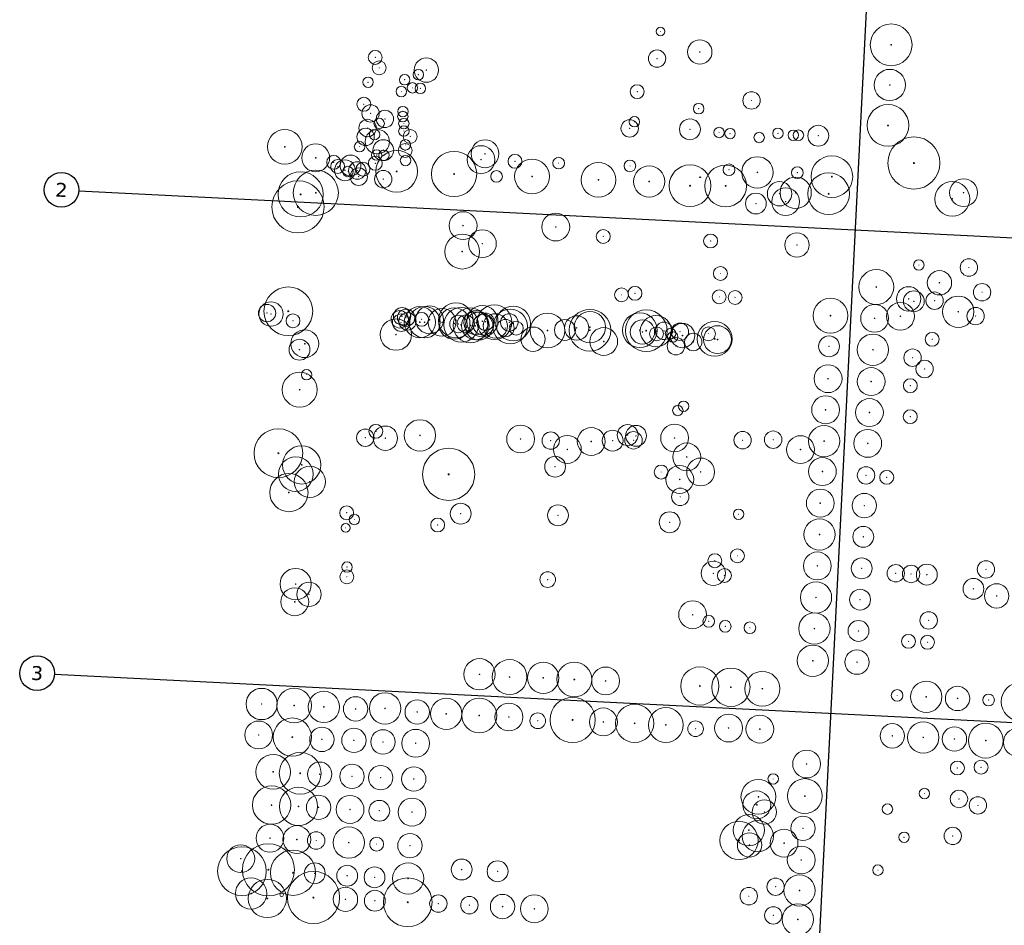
# Model space of a CAD drawing. Header units: millimetres. Extents: x 32690613 to 32694387, y 5343747 to 5344591.
# Tile 2 of 8: x 32692187 to 32692471, y 5344020 to 5344280. Entities that reach past the tile are written whole.
import ezdxf

# ---------------------------------------------------------------- set-up
doc = ezdxf.new("R2010")
doc.units = ezdxf.units.MM
doc.layers.get('DEFPOINTS').update_dxf_attribs({"true_color": 0xff7f7f})
doc.layers.add('Baum-Bestand', color=7, linetype='Continuous', lineweight=20, true_color=0x4c9900)
doc.styles.add('Verdana', font='verdana.ttf')

# ---------------------------------------------------------------- blocks, each defined once
blk = doc.blocks.new('Einzelbaum geschützt')
at = {"layer": 'Baum-Bestand'}
for radius in [0.5, 0.01]:
    blk.add_circle((0, 0), radius, dxfattribs=at)
blk = doc.blocks.new('Baum - ungeschützt')
at = {"layer": 'Baum-Bestand'}
for radius in [0.5, 0.01]:
    blk.add_circle((0, 0), radius, dxfattribs=at)
blk = doc.blocks.new('A$C78070446')
for p, q in [((4469733.77, 5343068.96), (4469667.48, 5342330.09)), ((4469482.47, 5342769.75), (4470232.05, 5342702.5)), ((4469470.04, 5342631.21), (4470219.62, 5342563.96))]:
    blk.add_line(p, q)
for centre in [(4469477.49, 5342770.2), (4469465.06, 5342631.65)]:
    blk.add_circle(centre, 5)
at = {"char_height": 4, "attachment_point": 5, "rotation": 354.86, "line_spacing_factor": 0.252012, "style": 'Verdana'}
for s, insert in [('2', (4469477.49, 5342770.2)), ('3', (4469465.06, 5342631.65))]:
    blk.add_mtext(s, dxfattribs=dict(at, insert=insert))

msp = doc.modelspace()

# ---------------------------------------------------------------- linework, layer by layer
at = {"layer": 'Baum-Bestand', "lineweight": 25}
msp.add_circle((32692383.06, 5344235.13), 0.105, dxfattribs=at)

# ---------------------------------------------------------------- block references
at = {"layer": 'Baum-Bestand'}
for name, p, xscale, yscale, zscale, rotation in [('Baum - ungeschützt', (32692371.66, 5344277.06), 2.5, 2.5, 2.5, 2.2374851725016), ('Einzelbaum geschützt', (32692438, 5344273.21), 12, 12, 12, 87.15858123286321), ('Baum - ungeschützt', (32692382.96, 5344271.16), 6.999999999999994, 6.999999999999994, 6.999999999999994, 2.237485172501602), ('Baum - ungeschützt', (32692289.61, 5344269.59), 3.999999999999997, 3.999999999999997, 3.999999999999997, 2.237485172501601), ('Baum - ungeschützt', (32692304.32, 5344265.94), 6.999999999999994, 6.999999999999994, 6.999999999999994, 2.237485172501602), ('Baum - ungeschützt', (32692370.66, 5344269.26), 5, 5, 5, 2.2374851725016), ('Baum - ungeschützt', (32692290.75, 5344266.58), 3.999999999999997, 3.999999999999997, 3.999999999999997, 2.237485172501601), ('Einzelbaum geschützt', (32692437.6, 5344261.66), 9.000000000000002, 9.000000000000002, 9.000000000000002, 87.15858123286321), ('Baum - ungeschützt', (32692287.54, 5344262.44), 3, 3, 3, 2.2374851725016), ('Baum - ungeschützt', (32692298.07, 5344263.18), 3, 3, 3, 2.2374851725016), ('Baum - ungeschützt', (32692302.01, 5344264.63), 3, 3, 3, 2.2374851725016), ('Baum - ungeschützt', (32692297.11, 5344259.78), 3, 3, 3, 2.2374851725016), ('Baum - ungeschützt', (32692300.29, 5344260.84), 3, 3, 3, 2.2374851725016), ('Baum - ungeschützt', (32692302.58, 5344260.67), 3, 3, 3, 2.2374851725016), ('Baum - ungeschützt', (32692364.96, 5344259.75), 3.999999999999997, 3.999999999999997, 3.999999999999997, 2.237485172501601), ('Baum - ungeschützt', (32692286.31, 5344256.12), 3.999999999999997, 3.999999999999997, 3.999999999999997, 2.237485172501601), ('Baum - ungeschützt', (32692397.83, 5344257.21), 5, 5, 5, 2.2374851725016), ('Baum - ungeschützt', (32692288.26, 5344253.5), 5, 5, 5, 2.2374851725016), ('Baum - ungeschützt', (32692297.56, 5344254.02), 3, 3, 3, 2.2374851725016), ('Baum - ungeschützt', (32692382.63, 5344254.85), 3, 3, 3, 2.2374851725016), ('Einzelbaum geschützt', (32692437.09, 5344250.04), 12, 12, 12, 87.15858123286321), ('Baum - ungeschützt', (32692292.38, 5344251.91), 5, 5, 5, 2.2374851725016), ('Baum - ungeschützt', (32692297.54, 5344252.59), 3, 3, 3, 2.2374851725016), ('Baum - ungeschützt', (32692364.14, 5344251.09), 3, 3, 3, 2.2374851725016), ('Baum - ungeschützt', (32692287.39, 5344249.29), 5, 5, 5, 2.2374851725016), ('Baum - ungeschützt', (32692290.73, 5344250.6), 3, 3, 3, 2.2374851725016), ('Baum - ungeschützt', (32692297.83, 5344250.57), 3, 3, 3, 2.2374851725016), ('Baum - ungeschützt', (32692297.84, 5344248.41), 3, 3, 3, 2.2374851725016), ('Baum - ungeschützt', (32692362.79, 5344249.17), 5, 5, 5, 2.2374851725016), ('Baum - ungeschützt', (32692380.11, 5344248.92), 5.999999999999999, 5.999999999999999, 5.999999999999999, 2.2374851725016), ('Baum - ungeschützt', (32692388.49, 5344248.01), 3, 3, 3, 2.2374851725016), ('Baum - ungeschützt', (32692417.02, 5344247.08), 5.999999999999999, 5.999999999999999, 5.999999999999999, 2.2374851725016), ('Baum - ungeschützt', (32692263.59, 5344243.9), 10, 10, 10, 2.2374851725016), ('Baum - ungeschützt', (32692286.84, 5344246.73), 5, 5, 5, 2.2374851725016), ('Baum - ungeschützt', (32692290.22, 5344245.35), 6.999999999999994, 6.999999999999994, 6.999999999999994, 2.237485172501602), ('Baum - ungeschützt', (32692289.41, 5344247.39), 3, 3, 3, 2.2374851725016), ('Baum - ungeschützt', (32692299.66, 5344246.88), 3.999999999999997, 3.999999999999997, 3.999999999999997, 2.237485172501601), ('Baum - ungeschützt', (32692391.67, 5344247.68), 3, 3, 3, 2.2374851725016), ('Baum - ungeschützt', (32692400.03, 5344246.57), 3, 3, 3, 2.2374851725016), ('Baum - ungeschützt', (32692405.42, 5344247.76), 3, 3, 3, 2.2374851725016), ('Baum - ungeschützt', (32692409.83, 5344247.2), 3, 3, 3, 2.2374851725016), ('Baum - ungeschützt', (32692411.33, 5344247.23), 3, 3, 3, 2.2374851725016), ('Baum - ungeschützt', (32692444.53, 5344239.23), 15, 15, 15, 2.2374851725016), ('Baum - ungeschützt', (32692272.49, 5344240.73), 7.999999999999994, 7.999999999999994, 7.999999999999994, 2.237485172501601), ('Baum - ungeschützt', (32692285.09, 5344243.92), 3, 3, 3, 2.2374851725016), ('Baum - ungeschützt', (32692291.92, 5344242.92), 5.999999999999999, 5.999999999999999, 5.999999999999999, 2.2374851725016), ('Baum - ungeschützt', (32692298.21, 5344242.82), 3.999999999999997, 3.999999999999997, 3.999999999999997, 2.237485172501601), ('Baum - ungeschützt', (32692298.26, 5344244.46), 3, 3, 3, 2.2374851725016), ('Einzelbaum geschützt', (32692320.02, 5344240.22), 7.999999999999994, 7.999999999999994, 7.999999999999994, 87.15858123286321), ('Einzelbaum geschützt', (32692321.18, 5344241.89), 7.999999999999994, 7.999999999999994, 7.999999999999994, 87.15858123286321), ('Baum - ungeschützt', (32692277.67, 5344239.44), 3.999999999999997, 3.999999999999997, 3.999999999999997, 2.237485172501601), ('Baum - ungeschützt', (32692282.5, 5344238.53), 5.999999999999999, 5.999999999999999, 5.999999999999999, 2.2374851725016), ('Baum - ungeschützt', (32692289.64, 5344239.15), 3.999999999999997, 3.999999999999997, 3.999999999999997, 2.237485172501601), ('Baum - ungeschützt', (32692290.01, 5344241.52), 3, 3, 3, 2.2374851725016), ('Baum - ungeschützt', (32692295.77, 5344236.83), 12, 12, 12, 2.2374851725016), ('Baum - ungeschützt', (32692292.1, 5344241.46), 3, 3, 3, 2.2374851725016), ('Baum - ungeschützt', (32692298.32, 5344239.94), 3, 3, 3, 2.2374851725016), ('Baum - ungeschützt', (32692312.28, 5344236.08), 13, 13, 13, 2.237485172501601), ('Baum - ungeschützt', (32692329.8, 5344239.72), 3.999999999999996, 3.999999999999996, 3.999999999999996, 2.237485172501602), ('Einzelbaum geschützt', (32692342.37, 5344239.2), 3.358529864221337, 3.358529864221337, 3.358529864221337, 87.15858123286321), ('Einzelbaum geschützt', (32692399.52, 5344236.54), 9.000000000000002, 9.000000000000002, 9.000000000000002, 87.15858123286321), ('Baum - ungeschützt', (32692420.94, 5344235.31), 12, 12, 12, 2.2374851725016), ('Baum - ungeschützt', (32692278.8, 5344238.24), 3.999999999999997, 3.999999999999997, 3.999999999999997, 2.237485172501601), ('Baum - ungeschützt', (32692280.9, 5344237.14), 5.999999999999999, 5.999999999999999, 5.999999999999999, 2.2374851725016), ('Baum - ungeschützt', (32692281.76, 5344236.79), 3, 3, 3, 2.2374851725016), ('Baum - ungeschützt', (32692284.45, 5344237.08), 5, 5, 5, 2.2374851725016), ('Baum - ungeschützt', (32692286.08, 5344237.47), 3.999999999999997, 3.999999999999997, 3.999999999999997, 2.237485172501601), ('Einzelbaum geschützt', (32692334.7, 5344235.36), 10, 10, 10, 87.15858123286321), ('Einzelbaum geschützt', (32692353.81, 5344234.39), 10, 10, 10, 87.15858123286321), ('Einzelbaum geschützt', (32692362.85, 5344238.41), 3.358529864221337, 3.358529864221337, 3.358529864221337, 87.15858123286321), ('Einzelbaum geschützt', (32692368.39, 5344233.92), 9.000000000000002, 9.000000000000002, 9.000000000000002, 87.15858123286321), ('Einzelbaum geschützt', (32692380.15, 5344232.7), 12, 12, 12, 87.15858123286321), ('Baum - ungeschützt', (32692390.39, 5344232.65), 12, 12, 12, 2.2374851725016), ('Einzelbaum geschützt', (32692391.36, 5344237.29), 3.358529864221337, 3.358529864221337, 3.358529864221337, 87.15858123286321), ('Einzelbaum geschützt', (32692411.01, 5344236.45), 3.358529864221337, 3.358529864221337, 3.358529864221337, 87.15858123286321), ('Einzelbaum geschützt', (32692268.14, 5344230.22), 13, 13, 13, 87.15858123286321), ('Einzelbaum geschützt', (32692272.52, 5344230.67), 13, 13, 13, 87.15858123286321), ('Baum - ungeschützt', (32692284.85, 5344235.31), 5, 5, 5, 2.2374851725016), ('Baum - ungeschützt', (32692291.91, 5344234.59), 5, 5, 5, 2.2374851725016), ('Einzelbaum geschützt', (32692324.49, 5344235.37), 3.358529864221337, 3.358529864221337, 3.358529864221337, 87.15858123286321), ('Einzelbaum geschützt', (32692410.53, 5344230.69), 9.000000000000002, 9.000000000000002, 9.000000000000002, 87.15858123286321), ('Baum - ungeschützt', (32692420.02, 5344230.4), 12, 12, 12, 2.2374851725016), ('Einzelbaum geschützt', (32692267.39, 5344226.63), 15, 15, 15, 87.15858123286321), ('Baum - ungeschützt', (32692405.89, 5344230.4), 6.999999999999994, 6.999999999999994, 6.999999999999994, 2.237485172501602), ('Einzelbaum geschützt', (32692455.58, 5344228.92), 10, 10, 10, 87.15858123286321), ('Einzelbaum geschützt', (32692458.81, 5344230.72), 7.999999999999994, 7.999999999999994, 7.999999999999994, 87.15858123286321), ('Baum - ungeschützt', (32692399.09, 5344227.58), 5.999999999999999, 5.999999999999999, 5.999999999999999, 2.2374851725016), ('Baum - ungeschützt', (32692407.64, 5344228.12), 7.999999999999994, 7.999999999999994, 7.999999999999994, 2.237485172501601), ('Baum - ungeschützt', (32692314.88, 5344221.25), 7.999999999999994, 7.999999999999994, 7.999999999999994, 2.237485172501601), ('Baum - ungeschützt', (32692341.53, 5344220.83), 7.999999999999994, 7.999999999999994, 7.999999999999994, 2.237485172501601), ('Baum - ungeschützt', (32692314.63, 5344213.77), 10, 10, 10, 2.2374851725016), ('Baum - ungeschützt', (32692320.42, 5344216.06), 7.999999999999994, 7.999999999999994, 7.999999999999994, 2.237485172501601), ('Baum - ungeschützt', (32692355.19, 5344218.13), 3.999999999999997, 3.999999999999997, 3.999999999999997, 2.237485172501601), ('Baum - ungeschützt', (32692386.06, 5344216.83), 3.999999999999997, 3.999999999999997, 3.999999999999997, 2.237485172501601), ('Baum - ungeschützt', (32692410.89, 5344215.68), 6.999999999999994, 6.999999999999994, 6.999999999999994, 2.237485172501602), ('Baum - ungeschützt', (32692445.96, 5344209.92), 3, 3, 3, 2.2374851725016), ('Einzelbaum geschützt', (32692460.34, 5344209.2), 5, 5, 5, 87.15858123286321), ('Baum - ungeschützt', (32692388.88, 5344207.48, 546.17), 3.999999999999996, 3.999999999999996, 3.999999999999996, 2.237485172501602), ('Einzelbaum geschützt', (32692433.72, 5344203.6), 10, 10, 10, 87.15858123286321), ('Baum - ungeschützt', (32692451.89, 5344204.8), 6.999999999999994, 6.999999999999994, 6.999999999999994, 2.237485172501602), ('Baum - ungeschützt', (32692464.16, 5344202.1), 5, 5, 5, 2.2374851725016), ('Baum - ungeschützt', (32692264.61, 5344196.62), 13.99999999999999, 13.99999999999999, 13.99999999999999, 2.237485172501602), ('Baum - ungeschützt', (32692360.46, 5344201.34, 546.28), 3.999999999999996, 3.999999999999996, 3.999999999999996, 2.237485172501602), ('Baum - ungeschützt', (32692364.32, 5344201.78, 546.23), 3.999999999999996, 3.999999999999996, 3.999999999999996, 2.237485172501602), ('Baum - ungeschützt', (32692388.55, 5344200.77, 546.24), 3.999999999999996, 3.999999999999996, 3.999999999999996, 2.237485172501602), ('Baum - ungeschützt', (32692393.1, 5344200.59, 546.21), 3.999999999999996, 3.999999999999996, 3.999999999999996, 2.237485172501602), ('Einzelbaum geschützt', (32692443.01, 5344200.19), 7.000000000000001, 7.000000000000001, 7.000000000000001, 87.15858123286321), ('Einzelbaum geschützt', (32692444.52, 5344199.5), 6, 6, 6, 87.15858123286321), ('Baum - ungeschützt', (32692450.48, 5344199.66), 5, 5, 5, 2.2374851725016), ('Einzelbaum geschützt', (32692457.29, 5344196.5), 9.000000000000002, 9.000000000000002, 9.000000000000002, 87.15858123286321), ('Baum - ungeschützt', (32692258.49, 5344196.09), 5, 5, 5, 2.2374851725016), ('Baum - ungeschützt', (32692259.63, 5344195.82), 6.999999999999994, 6.999999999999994, 6.999999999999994, 2.237485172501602), ('Baum - ungeschützt', (32692312.81, 5344194.02), 10, 10, 10, 2.2374851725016), ('Baum - ungeschützt', (32692320.41, 5344193.76), 9, 9, 9, 2.237485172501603), ('Baum - ungeschützt', (32692323.88, 5344193.46), 10, 10, 10, 2.2374851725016), ('Einzelbaum geschützt', (32692420.53, 5344195.36), 10, 10, 10, 87.15858123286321), ('Einzelbaum geschützt', (32692433.23, 5344194.59), 7.999999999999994, 7.999999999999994, 7.999999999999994, 87.15858123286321), ('Einzelbaum geschützt', (32692440.67, 5344195.19), 7.999999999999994, 7.999999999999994, 7.999999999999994, 87.15858123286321), ('Baum - ungeschützt', (32692265.94, 5344193.89), 3.999999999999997, 3.999999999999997, 3.999999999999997, 2.237485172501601), ('Baum - ungeschützt', (32692296.67, 5344194.31), 5, 5, 5, 2.2374851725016), ('Baum - ungeschützt', (32692297.06, 5344193.34), 5, 5, 5, 2.2374851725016), ('Baum - ungeschützt', (32692297.32, 5344195.19), 5, 5, 5, 2.2374851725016), ('Baum - ungeschützt', (32692298.49, 5344194.76), 5, 5, 5, 2.2374851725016), ('Baum - ungeschützt', (32692298.88, 5344193.72), 5, 5, 5, 2.2374851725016), ('Baum - ungeschützt', (32692302.42, 5344193.48), 9, 9, 9, 2.237485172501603), ('Baum - ungeschützt', (32692303.8, 5344193.46), 9, 9, 9, 2.237485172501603), ('Baum - ungeschützt', (32692302.92, 5344194.31), 3.999999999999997, 3.999999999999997, 3.999999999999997, 2.237485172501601), ('Baum - ungeschützt', (32692305.22, 5344194.17), 7.999999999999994, 7.999999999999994, 7.999999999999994, 2.237485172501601), ('Baum - ungeschützt', (32692308.81, 5344193.44), 7.999999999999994, 7.999999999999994, 7.999999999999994, 2.237485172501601), ('Baum - ungeschützt', (32692312.36, 5344193.07), 9, 9, 9, 2.237485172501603), ('Baum - ungeschützt', (32692314.34, 5344192.71), 10, 10, 10, 2.2374851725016), ('Baum - ungeschützt', (32692313.52, 5344192.97), 5, 5, 5, 2.2374851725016), ('Baum - ungeschützt', (32692316.99, 5344192.57), 10, 10, 10, 2.2374851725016), ('Baum - ungeschützt', (32692315.65, 5344193.05), 5, 5, 5, 2.2374851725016), ('Baum - ungeschützt', (32692318.39, 5344192.45), 7.999999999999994, 7.999999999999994, 7.999999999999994, 2.237485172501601), ('Baum - ungeschützt', (32692318.61, 5344193.33), 6.999999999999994, 6.999999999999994, 6.999999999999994, 2.237485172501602), ('Baum - ungeschützt', (32692319.47, 5344192.34), 7.999999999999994, 7.999999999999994, 7.999999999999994, 2.237485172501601), ('Baum - ungeschützt', (32692320.72, 5344192.77), 5.999999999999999, 5.999999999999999, 5.999999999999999, 2.2374851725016), ('Baum - ungeschützt', (32692321.32, 5344193.61), 5, 5, 5, 2.2374851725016), ('Baum - ungeschützt', (32692324.14, 5344192.41), 6.999999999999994, 6.999999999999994, 6.999999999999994, 2.237485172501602), ('Baum - ungeschützt', (32692328.43, 5344192.26), 10, 10, 10, 2.2374851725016), ('Baum - ungeschützt', (32692329.29, 5344193.08), 10, 10, 10, 2.2374851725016), ('Baum - ungeschützt', (32692328.17, 5344193.43), 5, 5, 5, 2.2374851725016), ('Baum - ungeschützt', (32692339.15, 5344191.08), 10, 10, 10, 2.2374851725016), ('Baum - ungeschützt', (32692351.35, 5344191.17), 12, 12, 12, 2.2374851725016), ('Baum - ungeschützt', (32692351.36, 5344192.06), 9, 9, 9, 2.237485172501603), ('Baum - ungeschützt', (32692365.73, 5344191.18), 10, 10, 10, 2.2374851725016), ('Baum - ungeschützt', (32692367.55, 5344191.04), 12, 12, 12, 2.2374851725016), ('Baum - ungeschützt', (32692370.35, 5344190.91), 9, 9, 9, 2.237485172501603), ('Einzelbaum geschützt', (32692462.28, 5344195.22), 5, 5, 5, 87.15858123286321), ('Baum - ungeschützt', (32692295.56, 5344189.91), 9, 9, 9, 2.237485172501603), ('Baum - ungeschützt', (32692327.06, 5344191.79), 5, 5, 5, 2.2374851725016), ('Baum - ungeschützt', (32692330.17, 5344191.76), 3.999999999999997, 3.999999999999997, 3.999999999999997, 2.237485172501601), ('Baum - ungeschützt', (32692344.16, 5344191.23), 5.999999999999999, 5.999999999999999, 5.999999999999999, 2.2374851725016), ('Baum - ungeschützt', (32692347.56, 5344191.84), 6.999999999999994, 6.999999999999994, 6.999999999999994, 2.237485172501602), ('Baum - ungeschützt', (32692366.46, 5344190.65), 6.999999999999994, 6.999999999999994, 6.999999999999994, 2.237485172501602), ('Baum - ungeschützt', (32692372.63, 5344191), 5, 5, 5, 2.2374851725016), ('Baum - ungeschützt', (32692377.98, 5344189.65), 6.999999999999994, 6.999999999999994, 6.999999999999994, 2.237485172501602), ('Baum - ungeschützt', (32692377.25, 5344190.72), 5, 5, 5, 2.2374851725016), ('Baum - ungeschützt', (32692387.23, 5344188.69), 10, 10, 10, 2.2374851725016), ('Baum - ungeschützt', (32692269.35, 5344187.29), 7.999999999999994, 7.999999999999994, 7.999999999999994, 2.237485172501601), ('Baum - ungeschützt', (32692334.99, 5344188.6), 6.999999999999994, 6.999999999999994, 6.999999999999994, 2.237485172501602), ('Baum - ungeschützt', (32692355.33, 5344187.93), 7.999999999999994, 7.999999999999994, 7.999999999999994, 2.237485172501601), ('Baum - ungeschützt', (32692370.49, 5344190.13), 3.999999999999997, 3.999999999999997, 3.999999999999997, 2.237485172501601), ('Baum - ungeschützt', (32692374.54, 5344190.22), 3, 3, 3, 2.2374851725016), ('Baum - ungeschützt', (32692375.16, 5344189.25), 3, 3, 3, 2.2374851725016), ('Baum - ungeschützt', (32692381.08, 5344187.79), 5, 5, 5, 2.2374851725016), ('Baum - ungeschützt', (32692385.45, 5344190.15), 3.999999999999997, 3.999999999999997, 3.999999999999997, 2.237485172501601), ('Baum - ungeschützt', (32692388.05, 5344188.48), 7.999999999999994, 7.999999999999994, 7.999999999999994, 2.237485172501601), ('Einzelbaum geschützt', (32692432.74, 5344185.57), 9.000000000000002, 9.000000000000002, 9.000000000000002, 87.15858123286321), ('Baum - ungeschützt', (32692449.8, 5344188.56), 3.999999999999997, 3.999999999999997, 3.999999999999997, 2.237485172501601), ('Baum - ungeschützt', (32692267.81, 5344185.57), 5.999999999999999, 5.999999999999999, 5.999999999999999, 2.2374851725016), ('Baum - ungeschützt', (32692376.07, 5344186.58), 5, 5, 5, 2.2374851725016), ('Einzelbaum geschützt', (32692420.13, 5344186.54), 6, 6, 6, 87.15858123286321), ('Baum - ungeschützt', (32692444.14, 5344183.28), 5, 5, 5, 2.2374851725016), ('Einzelbaum geschützt', (32692419.86, 5344177.23), 7.999999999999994, 7.999999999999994, 7.999999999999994, 87.15858123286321), ('Baum - ungeschützt', (32692447.62, 5344180.03), 5, 5, 5, 2.2374851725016), ('Baum - ungeschützt', (32692267.87, 5344174.08), 10, 10, 10, 2.2374851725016), ('Baum - ungeschützt', (32692269.85, 5344178.37), 3, 3, 3, 2.2374851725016), ('Einzelbaum geschützt', (32692432.24, 5344176.42), 7.999999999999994, 7.999999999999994, 7.999999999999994, 87.15858123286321), ('Baum - ungeschützt', (32692443.5, 5344175.24), 3.999999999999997, 3.999999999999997, 3.999999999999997, 2.237485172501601), ('Baum - ungeschützt', (32692378.28, 5344169.33), 3, 3, 3, 2.2374851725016), ('Einzelbaum geschützt', (32692419.14, 5344168.3), 7.999999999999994, 7.999999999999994, 7.999999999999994, 87.15858123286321), ('Einzelbaum geschützt', (32692431.75, 5344167.52), 7.999999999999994, 7.999999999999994, 7.999999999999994, 87.15858123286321), ('Baum - ungeschützt', (32692376.63, 5344168.1), 3, 3, 3, 2.2374851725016), ('Baum - ungeschützt', (32692443.49, 5344166.32), 3.999999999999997, 3.999999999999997, 3.999999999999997, 2.237485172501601), ('Baum - ungeschützt', (32692302.47, 5344160.94), 9, 9, 9, 2.237485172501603), ('Baum - ungeschützt', (32692261.74, 5344155.83), 13.99999999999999, 13.99999999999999, 13.99999999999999, 2.237485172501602), ('Baum - ungeschützt', (32692286.75, 5344160.28), 5, 5, 5, 2.2374851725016), ('Baum - ungeschützt', (32692289.8, 5344162.12), 3.999999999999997, 3.999999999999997, 3.999999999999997, 2.237485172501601), ('Baum - ungeschützt', (32692292.53, 5344160.14), 6.999999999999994, 6.999999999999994, 6.999999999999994, 2.237485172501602), ('Baum - ungeschützt', (32692331.41, 5344159.9), 7.999999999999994, 7.999999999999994, 7.999999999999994, 2.237485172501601), ('Baum - ungeschützt', (32692340.09, 5344159.44), 5, 5, 5, 2.2374851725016), ('Baum - ungeschützt', (32692351.73, 5344159.19), 7.999999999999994, 7.999999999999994, 7.999999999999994, 2.237485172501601), ('Baum - ungeschützt', (32692357.9, 5344159.44), 5.999999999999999, 5.999999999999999, 5.999999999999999, 2.2374851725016), ('Einzelbaum geschützt', (32692362.2, 5344161.04), 6, 6, 6, 87.15858123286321), ('Einzelbaum geschützt', (32692363.89, 5344159.53), 5, 5, 5, 87.15858123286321), ('Einzelbaum geschützt', (32692364.62, 5344160.82), 6, 6, 6, 87.15858123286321), ('Einzelbaum geschützt', (32692375.7, 5344160.2), 7.999999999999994, 7.999999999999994, 7.999999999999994, 87.15858123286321), ('Einzelbaum geschützt', (32692395.26, 5344159.57), 5, 5, 5, 87.15858123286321), ('Einzelbaum geschützt', (32692404.06, 5344159.71), 5, 5, 5, 87.15858123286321), ('Einzelbaum geschützt', (32692418.7, 5344159.3), 9.000000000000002, 9.000000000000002, 9.000000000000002, 87.15858123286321), ('Einzelbaum geschützt', (32692431.26, 5344158.64), 7.999999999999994, 7.999999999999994, 7.999999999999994, 87.15858123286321), ('Baum - ungeschützt', (32692344.87, 5344156.91), 7.999999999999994, 7.999999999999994, 7.999999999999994, 2.237485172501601), ('Baum - ungeschützt', (32692379.21, 5344154.77), 7.999999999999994, 7.999999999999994, 7.999999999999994, 2.237485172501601), ('Einzelbaum geschützt', (32692411.92, 5344156.86), 7.999999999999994, 7.999999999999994, 7.999999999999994, 87.15858123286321), ('Baum - ungeschützt', (32692268.46, 5344152.47), 11, 11, 11, 2.237485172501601), ('Baum - ungeschützt', (32692310.73, 5344149.75), 15, 15, 15, 2.2374851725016), ('Baum - ungeschützt', (32692266.75, 5344149.8), 10, 10, 10, 2.2374851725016), ('Baum - ungeschützt', (32692341.34, 5344151.95), 5.999999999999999, 5.999999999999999, 5.999999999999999, 2.2374851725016), ('Baum - ungeschützt', (32692383.19, 5344150.44), 7.999999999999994, 7.999999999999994, 7.999999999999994, 2.237485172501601), ('Einzelbaum geschützt', (32692418.22, 5344150.56), 7.999999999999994, 7.999999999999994, 7.999999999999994, 87.15858123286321), ('Baum - ungeschützt', (32692270.8, 5344147.61), 9, 9, 9, 2.237485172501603), ('Baum - ungeschützt', (32692371.84, 5344150.41), 3.999999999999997, 3.999999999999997, 3.999999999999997, 2.237485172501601), ('Baum - ungeschützt', (32692377.2, 5344148.28), 7.999999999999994, 7.999999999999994, 7.999999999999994, 2.237485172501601), ('Einzelbaum geschützt', (32692430.76, 5344149.45), 5, 5, 5, 87.15858123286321), ('Baum - ungeschützt', (32692436.72, 5344148.89), 3.999999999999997, 3.999999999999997, 3.999999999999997, 2.237485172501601), ('Baum - ungeschützt', (32692264.77, 5344144.51), 11, 11, 11, 2.237485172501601), ('Baum - ungeschützt', (32692377.32, 5344143.29), 5, 5, 5, 2.2374851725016), ('Einzelbaum geschützt', (32692417.6, 5344141.47), 7.999999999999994, 7.999999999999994, 7.999999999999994, 87.15858123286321), ('Einzelbaum geschützt', (32692430.28, 5344140.77), 7.000000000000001, 7.000000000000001, 7.000000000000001, 87.15858123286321), ('Baum - ungeschützt', (32692281.39, 5344138.71), 3.999999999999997, 3.999999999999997, 3.999999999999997, 2.237485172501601), ('Baum - ungeschützt', (32692314.19, 5344138.44), 5.999999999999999, 5.999999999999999, 5.999999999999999, 2.2374851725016), ('Baum - ungeschützt', (32692342.17, 5344137.98), 5.999999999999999, 5.999999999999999, 5.999999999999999, 2.2374851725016), ('Baum - ungeschützt', (32692374.28, 5344135.98), 5.999999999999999, 5.999999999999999, 5.999999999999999, 2.2374851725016), ('Baum - ungeschützt', (32692394.11, 5344138.28), 3, 3, 3, 2.2374851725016), ('Baum - ungeschützt', (32692283.59, 5344136.77), 3, 3, 3, 2.2374851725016), ('Baum - ungeschützt', (32692307.57, 5344135.2), 3.999999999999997, 3.999999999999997, 3.999999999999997, 2.237485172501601), ('Einzelbaum geschützt', (32692417.4, 5344132.46), 9.000000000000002, 9.000000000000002, 9.000000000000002, 87.15858123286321), ('Baum - ungeschützt', (32692281.1, 5344134.37), 2.5, 2.5, 2.5, 2.2374851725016), ('Einzelbaum geschützt', (32692429.97, 5344131.8), 6, 6, 6, 87.15858123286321), ('Baum - ungeschützt', (32692393.77, 5344126.32), 3.999999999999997, 3.999999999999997, 3.999999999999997, 2.237485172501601), ('Einzelbaum geschützt', (32692416.77, 5344123.43), 7.999999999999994, 7.999999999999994, 7.999999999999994, 87.15858123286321), ('Baum - ungeschützt', (32692386.84, 5344121.31), 6.999999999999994, 6.999999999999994, 6.999999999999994, 2.237485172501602), ('Baum - ungeschützt', (32692387.27, 5344124.92), 3.999999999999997, 3.999999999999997, 3.999999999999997, 2.237485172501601), ('Einzelbaum geschützt', (32692429.52, 5344122.73), 6, 6, 6, 87.15858123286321), ('Baum - ungeschützt', (32692465.25, 5344122.41), 5, 5, 5, 2.2374851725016), ('Baum - ungeschützt', (32692266.72, 5344118.21), 9, 9, 9, 2.237485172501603), ('Baum - ungeschützt', (32692281.42, 5344120.31), 3.999999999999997, 3.999999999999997, 3.999999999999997, 2.237485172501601), ('Baum - ungeschützt', (32692281.49, 5344123.1), 3, 3, 3, 2.2374851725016), ('Baum - ungeschützt', (32692390.03, 5344120.69), 3.999999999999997, 3.999999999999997, 3.999999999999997, 2.237485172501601), ('Baum - ungeschützt', (32692439.32, 5344121.31), 5, 5, 5, 2.2374851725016), ('Baum - ungeschützt', (32692443.74, 5344121.11), 5, 5, 5, 2.2374851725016), ('Baum - ungeschützt', (32692448.26, 5344120.93), 5.999999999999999, 5.999999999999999, 5.999999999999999, 2.2374851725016), ('Baum - ungeschützt', (32692339.2, 5344119.5), 4.5, 4.5, 4.5, 2.237485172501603), ('Baum - ungeschützt', (32692461.66, 5344116.84), 5.999999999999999, 5.999999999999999, 5.999999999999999, 2.2374851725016), ('Baum - ungeschützt', (32692266.47, 5344113.11), 7.999999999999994, 7.999999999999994, 7.999999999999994, 2.237485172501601), ('Baum - ungeschützt', (32692270.55, 5344115.25), 6.999999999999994, 6.999999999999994, 6.999999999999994, 2.237485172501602), ('Einzelbaum geschützt', (32692416.38, 5344114.37), 9.000000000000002, 9.000000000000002, 9.000000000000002, 87.15858123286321), ('Einzelbaum geschützt', (32692429.05, 5344113.73), 6, 6, 6, 87.15858123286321), ('Baum - ungeschützt', (32692468.33, 5344114.81), 6.999999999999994, 6.999999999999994, 6.999999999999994, 2.237485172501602), ('Baum - ungeschützt', (32692380.89, 5344109.39), 7.999999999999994, 7.999999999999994, 7.999999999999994, 2.237485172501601), ('Einzelbaum geschützt', (32692385.53, 5344107.51), 3.358529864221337, 3.358529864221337, 3.358529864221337, 87.15858123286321), ('Einzelbaum geschützt', (32692390.28, 5344106.05), 3.358529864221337, 3.358529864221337, 3.358529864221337, 87.15858123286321), ('Einzelbaum geschützt', (32692415.91, 5344105.42), 9.000000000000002, 9.000000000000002, 9.000000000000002, 87.15858123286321), ('Einzelbaum geschützt', (32692428.6, 5344104.74), 6, 6, 6, 87.15858123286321), ('Baum - ungeschützt', (32692448.78, 5344107.75), 5, 5, 5, 2.2374851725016), ('Einzelbaum geschützt', (32692397.36, 5344105.65), 3.358529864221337, 3.358529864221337, 3.358529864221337, 87.15858123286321), ('Baum - ungeschützt', (32692442.99, 5344101.75), 3.999999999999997, 3.999999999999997, 3.999999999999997, 2.237485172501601), ('Baum - ungeschützt', (32692448.46, 5344101.48), 3.999999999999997, 3.999999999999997, 3.999999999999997, 2.237485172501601), ('Einzelbaum geschützt', (32692415.45, 5344096.17), 9.000000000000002, 9.000000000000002, 9.000000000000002, 87.15858123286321), ('Einzelbaum geschützt', (32692428.15, 5344095.77), 7.000000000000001, 7.000000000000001, 7.000000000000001, 87.15858123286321), ('Einzelbaum geschützt', (32692319.59, 5344092.27), 9.000000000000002, 9.000000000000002, 9.000000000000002, 87.15858123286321), ('Einzelbaum geschützt', (32692328.25, 5344091.49), 10, 10, 10, 87.15858123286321), ('Einzelbaum geschützt', (32692337.93, 5344091.26), 9.000000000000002, 9.000000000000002, 9.000000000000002, 87.15858123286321), ('Einzelbaum geschützt', (32692346.87, 5344090.79), 10, 10, 10, 87.15858123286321), ('Einzelbaum geschützt', (32692355.86, 5344090.37), 7.999999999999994, 7.999999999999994, 7.999999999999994, 87.15858123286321), ('Einzelbaum geschützt', (32692382.96, 5344088.91), 11, 11, 11, 87.15858123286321), ('Einzelbaum geschützt', (32692391.9, 5344088.55), 11, 11, 11, 87.15858123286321), ('Einzelbaum geschützt', (32692400.94, 5344088.13), 10, 10, 10, 87.15858123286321), ('Baum - ungeschützt', (32692256.94, 5344083.74), 9, 9, 9, 2.237485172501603), ('Einzelbaum geschützt', (32692266.27, 5344083.31), 10, 10, 10, 87.15858123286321), ('Einzelbaum geschützt', (32692439.71, 5344086.21), 3.358529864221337, 3.358529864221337, 3.358529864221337, 87.15858123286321), ('Einzelbaum geschützt', (32692448.09, 5344085.8), 9.000000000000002, 9.000000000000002, 9.000000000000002, 87.15858123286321), ('Einzelbaum geschützt', (32692457.08, 5344085.33), 7.000000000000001, 7.000000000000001, 7.000000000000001, 87.15858123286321), ('Einzelbaum geschützt', (32692475.15, 5344084.38), 11, 11, 11, 87.15858123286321), ('Einzelbaum geschützt', (32692274.83, 5344082.89), 9.000000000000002, 9.000000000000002, 9.000000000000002, 87.15858123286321), ('Einzelbaum geschützt', (32692283.95, 5344082.34), 7.000000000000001, 7.000000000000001, 7.000000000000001, 87.15858123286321), ('Einzelbaum geschützt', (32692292.43, 5344082.48), 9.000000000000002, 9.000000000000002, 9.000000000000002, 87.15858123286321), ('Einzelbaum geschützt', (32692301.67, 5344081.44), 7.000000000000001, 7.000000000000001, 7.000000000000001, 87.15858123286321), ('Einzelbaum geschützt', (32692310.03, 5344080.91), 9.000000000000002, 9.000000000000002, 9.000000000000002, 87.15858123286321), ('Einzelbaum geschützt', (32692319.54, 5344080.42), 10, 10, 10, 87.15858123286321), ('Einzelbaum geschützt', (32692346.37, 5344079.15), 13, 13, 13, 87.15858123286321), ('Einzelbaum geschützt', (32692466.01, 5344084.88), 3.358529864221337, 3.358529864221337, 3.358529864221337, 87.15858123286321), ('Einzelbaum geschützt', (32692328.05, 5344080), 7.999999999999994, 7.999999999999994, 7.999999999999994, 87.15858123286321), ('Einzelbaum geschützt', (32692355.24, 5344078.59), 7.999999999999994, 7.999999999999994, 7.999999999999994, 87.15858123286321), ('Einzelbaum geschützt', (32692364.22, 5344078.18), 11, 11, 11, 87.15858123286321), ('Einzelbaum geschützt', (32692373.2, 5344077.71), 10, 10, 10, 87.15858123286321), ('Einzelbaum geschützt', (32692265.76, 5344074.22), 11, 11, 11, 87.15858123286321), ('Baum - ungeschützt', (32692336.35, 5344078.91, 546.78), 4.5, 4.5, 4.5, 2.237485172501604), ('Einzelbaum geschützt', (32692391.23, 5344076.83), 7.999999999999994, 7.999999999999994, 7.999999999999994, 87.15858123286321), ('Einzelbaum geschützt', (32692400.22, 5344076.52), 7.999999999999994, 7.999999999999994, 7.999999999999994, 87.15858123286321), ('Einzelbaum geschützt', (32692256.07, 5344074.84), 7.999999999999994, 7.999999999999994, 7.999999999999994, 87.15858123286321), ('Einzelbaum geschützt', (32692274.26, 5344073.56), 7.000000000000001, 7.000000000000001, 7.000000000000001, 87.15858123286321), ('Einzelbaum geschützt', (32692283.47, 5344073.28), 7.000000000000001, 7.000000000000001, 7.000000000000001, 87.15858123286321), ('Einzelbaum geschützt', (32692301.24, 5344072.45), 7.999999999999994, 7.999999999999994, 7.999999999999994, 87.15858123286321), ('Baum - ungeschützt', (32692381.73, 5344076.62, 546.86), 4.5, 4.5, 4.5, 2.237485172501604), ('Einzelbaum geschützt', (32692438.34, 5344074.59), 7.000000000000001, 7.000000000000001, 7.000000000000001, 87.15858123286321), ('Einzelbaum geschützt', (32692447.23, 5344074.13), 9.000000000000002, 9.000000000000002, 9.000000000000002, 87.15858123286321), ('Einzelbaum geschützt', (32692456.2, 5344073.66), 7.000000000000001, 7.000000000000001, 7.000000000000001, 87.15858123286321), ('Einzelbaum geschützt', (32692465.2, 5344073.21), 10, 10, 10, 87.15858123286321), ('Einzelbaum geschützt', (32692474.29, 5344072.72), 7.999999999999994, 7.999999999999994, 7.999999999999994, 87.15858123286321), ('Einzelbaum geschützt', (32692291.82, 5344072.84), 7.000000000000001, 7.000000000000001, 7.000000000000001, 87.15858123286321), ('Einzelbaum geschützt', (32692260.27, 5344064.22), 10, 10, 10, 87.15858123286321), ('Einzelbaum geschützt', (32692268.01, 5344063.83), 12, 12, 12, 87.15858123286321), ('Einzelbaum geschützt', (32692413.67, 5344066.48), 7.999999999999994, 7.999999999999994, 7.999999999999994, 87.15858123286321), ('Einzelbaum geschützt', (32692273.62, 5344063.56), 7.000000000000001, 7.000000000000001, 7.000000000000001, 87.15858123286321), ('Einzelbaum geschützt', (32692282.93, 5344062.94), 7.000000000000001, 7.000000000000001, 7.000000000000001, 87.15858123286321), ('Einzelbaum geschützt', (32692291.17, 5344062.58), 7.000000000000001, 7.000000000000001, 7.000000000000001, 87.15858123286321), ('Einzelbaum geschützt', (32692300.69, 5344062.18), 7.000000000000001, 7.000000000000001, 7.000000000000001, 87.15858123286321), ('Baum - ungeschützt', (32692457.04, 5344065.34), 3.999999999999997, 3.999999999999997, 3.999999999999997, 2.237485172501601), ('Baum - ungeschützt', (32692463.85, 5344065.56), 3.999999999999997, 3.999999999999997, 3.999999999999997, 2.237485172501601), ('Einzelbaum geschützt', (32692404.07, 5344062.21, 546.6), 3, 3, 3, 87.15858123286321), ('Einzelbaum geschützt', (32692413.16, 5344057.28), 10, 10, 10, 87.15858123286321), ('Einzelbaum geschützt', (32692259.8, 5344054.69), 11, 11, 11, 87.15858123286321), ('Einzelbaum geschützt', (32692267.53, 5344054.31), 11, 11, 11, 87.15858123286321), ('Baum - ungeschützt', (32692399.8, 5344057.06), 10, 10, 10, 2.2374851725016), ('Einzelbaum geschützt', (32692273.3, 5344054.02), 7.000000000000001, 7.000000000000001, 7.000000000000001, 87.15858123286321), ('Einzelbaum geschützt', (32692282.36, 5344053.42), 7.999999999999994, 7.999999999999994, 7.999999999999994, 87.15858123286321), ('Einzelbaum geschützt', (32692300.19, 5344052.66), 7.999999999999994, 7.999999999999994, 7.999999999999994, 87.15858123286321), ('Baum - ungeschützt', (32692399.35, 5344054.74), 7.999999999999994, 7.999999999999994, 7.999999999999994, 2.237485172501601), ('Baum - ungeschützt', (32692447.56, 5344058), 3, 3, 3, 2.2374851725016), ('Baum - ungeschützt', (32692457.5, 5344056.44), 5, 5, 5, 2.2374851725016), ('Baum - ungeschützt', (32692462.93, 5344054.59), 5, 5, 5, 2.2374851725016), ('Einzelbaum geschützt', (32692290.77, 5344053.05), 6, 6, 6, 87.15858123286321), ('Baum - ungeschützt', (32692401.53, 5344052.68), 6.999999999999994, 6.999999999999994, 6.999999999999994, 2.237485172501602), ('Baum - ungeschützt', (32692436.93, 5344053.52), 3, 3, 3, 2.2374851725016), ('Baum - ungeschützt', (32692397.08, 5344047.49), 9, 9, 9, 2.237485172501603), ('Einzelbaum geschützt', (32692412.63, 5344048), 7.000000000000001, 7.000000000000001, 7.000000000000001, 87.15858123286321), ('Einzelbaum geschützt', (32692259.33, 5344045.17), 7.999999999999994, 7.999999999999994, 7.999999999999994, 87.15858123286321), ('Einzelbaum geschützt', (32692267.06, 5344044.78), 7.999999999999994, 7.999999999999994, 7.999999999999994, 87.15858123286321), ('Einzelbaum geschützt', (32692281.99, 5344043.89), 9.000000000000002, 9.000000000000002, 9.000000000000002, 87.15858123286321), ('Baum - ungeschützt', (32692394.24, 5344044.53), 11, 11, 11, 2.237485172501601), ('Baum - ungeschützt', (32692399.64, 5344045.73), 9, 9, 9, 2.237485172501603), ('Baum - ungeschützt', (32692455.71, 5344045.83), 5, 5, 5, 2.2374851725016), ('Einzelbaum geschützt', (32692272.62, 5344044.51), 5, 5, 5, 87.15858123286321), ('Einzelbaum geschützt', (32692290.01, 5344043.45), 3.999999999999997, 3.999999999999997, 3.999999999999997, 87.15858123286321), ('Einzelbaum geschützt', (32692299.58, 5344043.03), 7.000000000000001, 7.000000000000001, 7.000000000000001, 87.15858123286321), ('Baum - ungeschützt', (32692397.25, 5344043.23), 6.999999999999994, 6.999999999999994, 6.999999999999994, 2.237485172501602), ('Baum - ungeschützt', (32692407.19, 5344043.74), 7.999999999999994, 7.999999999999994, 7.999999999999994, 2.237485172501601), ('Baum - ungeschützt', (32692441.7, 5344045.43), 3, 3, 3, 2.2374851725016), ('Baum - ungeschützt', (32692251.27, 5344035.69), 13.99999999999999, 13.99999999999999, 13.99999999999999, 2.237485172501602), ('Baum - ungeschützt', (32692250.93, 5344039.28), 7.999999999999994, 7.999999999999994, 7.999999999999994, 2.237485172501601), ('Einzelbaum geschützt', (32692258.88, 5344036.09), 15, 15, 15, 87.15858123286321), ('Einzelbaum geschützt', (32692412.13, 5344038.91), 7.999999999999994, 7.999999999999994, 7.999999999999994, 87.15858123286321), ('Einzelbaum geschützt', (32692265.96, 5344035.23), 13, 13, 13, 87.15858123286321), ('Einzelbaum geschützt', (32692272.21, 5344035.09), 6, 6, 6, 87.15858123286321), ('Einzelbaum geschützt', (32692281.52, 5344034.37), 6, 6, 6, 87.15858123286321), ('Einzelbaum geschützt', (32692289.41, 5344033.93), 6, 6, 6, 87.15858123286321), ('Einzelbaum geschützt', (32692299.09, 5344033.6), 9.000000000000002, 9.000000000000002, 9.000000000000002, 87.15858123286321), ('Baum - ungeschützt', (32692314.47, 5344036.16), 5.999999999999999, 5.999999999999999, 5.999999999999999, 2.2374851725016), ('Baum - ungeschützt', (32692324.8, 5344035.66), 5.999999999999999, 5.999999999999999, 5.999999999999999, 2.2374851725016), ('Baum - ungeschützt', (32692434.18, 5344035.99), 3, 3, 3, 2.2374851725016), ('Einzelbaum geschützt', (32692271.84, 5344028.11), 15, 15, 15, 87.15858123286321), ('Einzelbaum geschützt', (32692411.63, 5344030.13), 9.000000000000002, 9.000000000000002, 9.000000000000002, 87.15858123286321), ('Baum - ungeschützt', (32692253.89, 5344029.28), 9, 9, 9, 2.237485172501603), ('Einzelbaum geschützt', (32692258.57, 5344027.84), 11, 11, 11, 87.15858123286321), ('Einzelbaum geschützt', (32692298.96, 5344026.74), 14, 14, 14, 87.15858123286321), ('Baum - ungeschützt', (32692404.75, 5344031.21, 546.41), 5, 5, 5, 2.2374851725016), ('Einzelbaum geschützt', (32692281.05, 5344027.6), 7.000000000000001, 7.000000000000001, 7.000000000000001, 87.15858123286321), ('Einzelbaum geschützt', (32692289.49, 5344027.19), 6, 6, 6, 87.15858123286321), ('Baum - ungeschützt', (32692307.76, 5344026.37), 5, 5, 5, 2.2374851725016), ('Baum - ungeschützt', (32692316.68, 5344025.92), 5, 5, 5, 2.2374851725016), ('Baum - ungeschützt', (32692326.21, 5344025.52), 6.999999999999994, 6.999999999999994, 6.999999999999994, 2.237485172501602), ('Baum - ungeschützt', (32692335.37, 5344024.87), 7.999999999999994, 7.999999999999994, 7.999999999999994, 2.237485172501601), ('Baum - ungeschützt', (32692397.05, 5344028.5, 546.61), 5, 5, 5, 2.2374851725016), ('Einzelbaum geschützt', (32692411.16, 5344021.83), 9.000000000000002, 9.000000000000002, 9.000000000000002, 87.15858123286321), ('Baum - ungeschützt', (32692404.09, 5344022.98, 546.36), 5, 5, 5, 2.2374851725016)]:
    msp.add_blockref(name, p, dxfattribs=dict(at, xscale=xscale, yscale=yscale, zscale=zscale, rotation=rotation))
at = {"layer": 'Baum-Bestand', "rotation": 87.15858123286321}
msp.add_blockref('Einzelbaum geschützt', (32692262.71, 5344028.9), dxfattribs=at)
at = {"layer": 'DEFPOINTS', "rotation": 2.237485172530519}
msp.add_blockref('A$C78070446', (28434719.52, -168960.66), dxfattribs=at)

doc.saveas('drawing.dxf')
